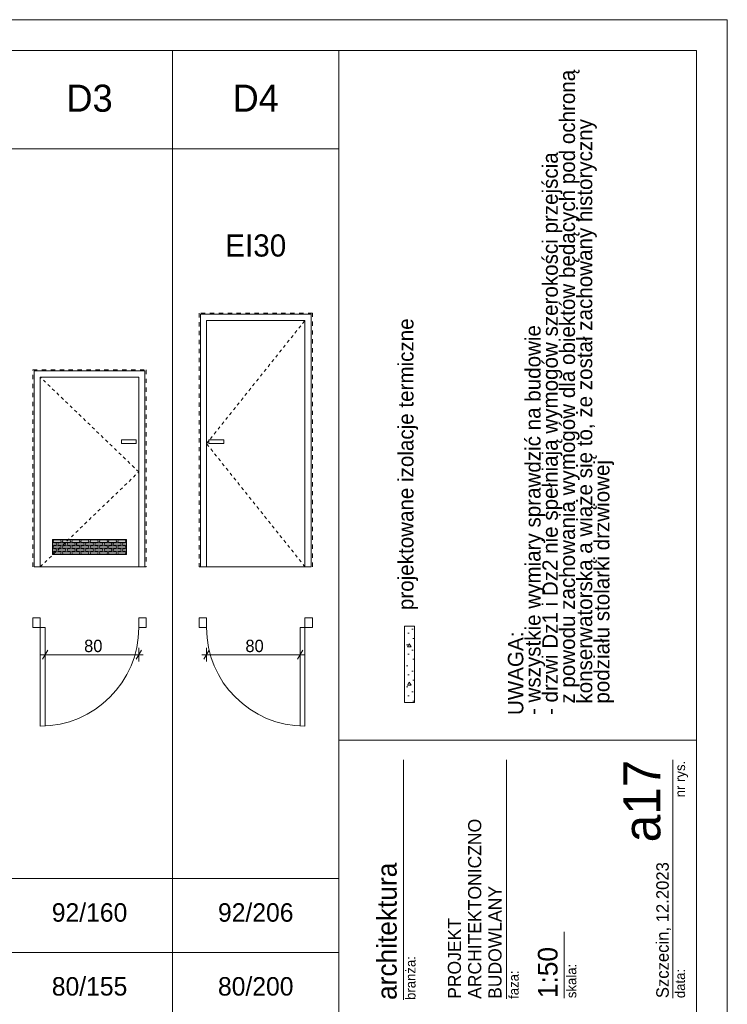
# Model space of a CAD drawing. Extents: x -11111 to 69739, y 5521 to 20371.
# Tile 19 of 19: x 63991 to 69739, y 12374 to 20371. Entities that reach past the tile are written whole.
import ezdxf

# ---------------------------------------------------------------- set-up
doc = ezdxf.new("R2010")
doc.units = 0
doc.header["$MEASUREMENT"] = 0
doc.linetypes.add('Hidden Line', pattern=[50, 25, -25])
doc.linetypes.add('Przerywana copy', pattern=[72.5, 35, -37.5])
for name, color, linetype, lineweight in [('Arch drzwi_Nr_Pióra__21', 7, 'Continuous', 13), ('Arch ocieplenie_Nr_Pióra__21', 7, 'Continuous', 13), ('Arch okna_Nr_Pióra__5', 7, 'Continuous', 13), ('Arch opisy okien_Nr_Pióra__1', 7, 'Continuous', 25), ('Arch opisy_Nr_Pióra__21', 7, 'Continuous', 13), ('Arch opisy_Nr_Pióra__7', 7, 'Continuous', 13), ('ARCH stolarka_Nr_Pióra__21', 7, 'Continuous', 13), ('ARCH stolarka_Nr_Pióra__41', 7, 'Continuous', 9), ('ARCH TABELA_Nr_Pióra__1', 7, 'Continuous', 25), ('ARCH TABELA_Nr_Pióra__21', 7, 'Continuous', 13), ('ARCH TABELA_Nr_Pióra__7', 7, 'Continuous', 13), ('Arch wymiary_Nr_Pióra__21', 7, 'Continuous', 13), ('Arch ŚCIANY ZEW._Nr_Pióra__21', 7, 'Continuous', 13)]:
    doc.layers.add(name, color=color, linetype=linetype, lineweight=lineweight)
doc.layers.add('Arch kolorystyka_Nr_Pióra__102', color=7, linetype='Continuous', lineweight=13, true_color=0xcccccc)
doc.layers.add('Arch ocieplenie', color=7, linetype='Continuous')
doc.layers.add('Arch wymiary', color=7, linetype='Continuous')
doc.styles.add('GENERATED_STYLE_1', font='txt')
doc.styles.add('GENERATED_STYLE_2', font='txt')
doc.styles.add('GENERATED_STYLE_3', font='txt')
doc.styles.add('GENERATED_STYLE_4', font='txt')
doc.styles.add('GENERATED_STYLE_8', font='txt')
doc.dimstyles.new('GENERATED_STYLE__2', dxfattribs={"dimtxt": 100, "dimasz": 57, "dimexe": 0.18, "dimexo": 0, "dimgap": 0.09, "dimtad": 1, "dimtih": 1, "dimtoh": 1, "dimdec": 0, "dimlfac": 0.1, "dimzin": 0, "dimdsep": 46, "dimtxsty": 'GENERATED_STYLE_1', "dimblk": 'ARROWHEAD_2', "dimblk1": 'ARROWHEAD_2', "dimblk2": 'ARROWHEAD_2', "dimcen": 0.09, "dimclrd": 7, "dimclre": 7, "dimclrt": 7, "dimadec": 0, "dimazin": 0, "dimtfac": 1, "dimtdec": 4, "dimtmove": 0, "dimatfit": 3, "dimfxl": 0, "dimtolj": 1, "dimtzin": 0, "dimarcsym": 0})

# ---------------------------------------------------------------- blocks, each defined once
blk = doc.blocks.new('Ściana_9', base_point=(67197.7, 15444.3))
at = {"layer": 'Arch ocieplenie_Nr_Pióra__21', "linetype": 'Continuous'}
h = blk.add_hatch(dxfattribs=at)
h.set_pattern_fill('Structural_Concrete', color=256, style=0, pattern_type=2)
h.set_pattern_definition([(0, (0, 0), (0, 311.7692), [30, -150]), (0, (90, 155.9), (0, 311.7692), [30, -150]), (60, (0, 0), (-270, 155.8846), [30, -150]), (60, (180, 0), (-270, 155.8846), [30, -150]), (120, (30, 0), (270, 155.8846), [30, -150]), (120, (210, 0), (270, 155.8846), [30, -150]), (0, (0, 30), (0, 60), [0, -60, 0, -90.000004]), (45, (30, 30), (-42.42641, 42.42641), [0, -45, 0, -75.000003])])
h.paths.add_polyline_path([(67117.7, 15444.3), (67117.7, 14824.3), (67197.7, 14824.3), (67197.7, 15444.3)], flags=0)
for p, q in [((67117.7, 15444.3), (67117.7, 14824.3)), ((67197.7, 15444.3), (67117.7, 15444.3)), ((67197.7, 14824.3), (67197.7, 15444.3)), ((67117.7, 14824.3), (67197.7, 14824.3))]:
    blk.add_line(p, q, dxfattribs=at)
blk = doc.blocks.new('*D225')
at = {"layer": 'Arch wymiary_Nr_Pióra__21', "linetype": 'Continuous'}
for p, q in [((64161.8, 15213.3), (64198.5, 15213.3)), ((64220.2, 15250.8), (64176.9, 15175.8)), ((64198.5, 15157.1), (64198.5, 15269.6)), ((64198.5, 15213.3), (64958.5, 15213.3)), ((64936.9, 15175.8), (64980.2, 15250.8)), ((64958.5, 15157.1), (64958.5, 15269.6)), ((64958.5, 15213.3), (64995.2, 15213.3))]:
    blk.add_line(p, q, dxfattribs=at)
at = {"layer": 'Arch wymiary_Nr_Pióra__21', "insert": (64514.5, 15233.3), "char_height": 100, "attachment_point": 7, "style": 'GENERATED_STYLE_1'}
blk.add_mtext('{80}', dxfattribs=at)
blk = doc.blocks.new('ARROWHEAD_2')
at = {"color": 0, "linetype": 'Continuous', "lineweight": 0}
for p, q in [((0, 0), (-1, 0)), ((-0.38, -0.66), (0.38, 0.66))]:
    blk.add_line(p, q, dxfattribs=at)
blk = doc.blocks.new('*D228')
at = {"layer": 'Arch wymiary_Nr_Pióra__21', "linetype": 'Continuous'}
for p, q in [((65508.5, 15213.3), (65471.8, 15213.3)), ((65530.2, 15250.8), (65486.9, 15175.8)), ((65508.5, 15269.6), (65508.5, 15157.1)), ((66268.5, 15213.3), (65508.5, 15213.3)), ((66246.9, 15175.8), (66290.2, 15250.8)), ((66268.5, 15269.6), (66268.5, 15157.1)), ((66305.2, 15213.3), (66268.5, 15213.3))]:
    blk.add_line(p, q, dxfattribs=at)
at = {"layer": 'Arch wymiary_Nr_Pióra__21', "insert": (65824.5, 15233.3), "char_height": 100, "attachment_point": 7, "style": 'GENERATED_STYLE_1'}
blk.add_mtext('{80}', dxfattribs=at)

msp = doc.modelspace()

# ---------------------------------------------------------------- hatches: boundary and pattern name
at = {"layer": 'Arch kolorystyka_Nr_Pióra__102', "linetype": 'Continuous'}
msp.add_hatch(color=256, dxfattribs=at).paths.add_polyline_path([(64258.5, 16027.7), (64858.5, 16027.7), (64858.5, 16147.7), (64258.5, 16147.7)], flags=0)

# ---------------------------------------------------------------- linework, layer by layer
at = {"layer": 'Arch drzwi_Nr_Pióra__21', "linetype": 'Continuous'}
for p, q in [((64098.5, 15513.3), (64158.5, 15513.3)), ((64098.5, 15513.3), (64098.5, 15433.3)), ((64158.5, 15513.3), (64158.5, 15433.3)), ((64958.5, 15513.3), (65018.5, 15513.3)), ((64958.5, 15433.3), (64958.5, 15513.3)), ((65018.5, 15433.3), (65018.5, 15513.3)), ((65508.5, 15513.3), (65448.5, 15513.3)), ((65448.5, 15433.3), (65448.5, 15513.3)), ((65508.5, 15433.3), (65508.5, 15513.3)), ((66368.5, 15513.3), (66308.5, 15513.3)), ((66308.5, 15513.3), (66308.5, 15433.3)), ((66368.5, 15513.3), (66368.5, 15433.3)), ((64158.5, 15433.3), (64098.5, 15433.3)), ((64158.5, 15433.3), (64198.5, 15433.3)), ((64158.5, 14633.3), (64158.5, 15433.3)), ((64198.5, 14633.3), (64198.5, 15433.3)), ((65018.5, 15433.3), (64958.5, 15433.3)), ((65448.5, 15433.3), (65508.5, 15433.3)), ((66308.5, 15433.3), (66268.5, 15433.3)), ((66268.5, 14633.3), (66268.5, 15433.3)), ((66308.5, 14633.3), (66308.5, 15433.3)), ((66308.5, 15433.3), (66368.5, 15433.3))]:
    msp.add_line(p, q, dxfattribs=at)
for centre, start, end in [((64158.5, 15433.3), 270, 0), ((66308.5, 15433.3), 180, 270)]:
    msp.add_arc(centre, 800, start, end, dxfattribs=at)
at = {"layer": 'Arch okna_Nr_Pióra__5', "linetype": 'Hidden Line'}
for p, q in [((65508.5, 16927.7), (66308.5, 17927.7)), ((64958.5, 16697.7), (64158.5, 17467.7)), ((66308.5, 15927.7), (65508.5, 16927.7)), ((64158.5, 15927.7), (64958.5, 16697.7))]:
    msp.add_line(p, q, dxfattribs=at)
at = {"layer": 'Arch opisy_Nr_Pióra__21', "linetype": 'Continuous'}
for p, q in [((69489.1, 20120.6), (50339.1, 20120.6)), ((65233.5, 20120.6), (65233.5, 5770.6)), ((66583.5, 14520.6), (66583.5, 20120.6)), ((69489.1, 8676.2), (69489.1, 20120.6)), ((50339.1, 19320.6), (66583.5, 19320.6)), ((50339.1, 13395.6), (66583.5, 13395.6)), ((50339.1, 12795.6), (66583.5, 12795.6))]:
    msp.add_line(p, q, dxfattribs=at)
at = {"layer": 'ARCH stolarka_Nr_Pióra__21', "linetype": 'Continuous'}
for p, q in [((65458.5, 15927.7), (65458.5, 17977.7)), ((65458.5, 17977.7), (66358.5, 17977.7)), ((66308.5, 17927.7), (65508.5, 17927.7)), ((65508.5, 15927.7), (65508.5, 17927.7)), ((66308.5, 17927.7), (66308.5, 15927.7)), ((66358.5, 17977.7), (66358.5, 15927.7)), ((64108.5, 17517.7), (64108.5, 15927.7)), ((65008.5, 17517.7), (64108.5, 17517.7)), ((65008.5, 15927.7), (65008.5, 17517.7)), ((64158.5, 17467.7), (64158.5, 15927.7)), ((64158.5, 17467.7), (64958.5, 17467.7)), ((64958.5, 15927.7), (64958.5, 17467.7)), ((64818.5, 16957.7), (64938.5, 16957.7)), ((64818.5, 16927.7), (64818.5, 16957.7)), ((64938.5, 16957.7), (64938.5, 16927.7)), ((65648.5, 16957.7), (65528.5, 16957.7)), ((65528.5, 16957.7), (65528.5, 16927.7)), ((65648.5, 16927.7), (65648.5, 16957.7)), ((64938.5, 16927.7), (64818.5, 16927.7)), ((65528.5, 16927.7), (65648.5, 16927.7)), ((65008.5, 15927.7), (64108.5, 15927.7)), ((65458.5, 15927.7), (66358.5, 15927.7))]:
    msp.add_line(p, q, dxfattribs=at)
at = {"layer": 'ARCH stolarka_Nr_Pióra__41', "linetype": 'Continuous'}
for p, q in [((64258.5, 16027.7), (64258.5, 16147.7)), ((64258.5, 16147.7), (64858.5, 16147.7)), ((64258.5, 16121.7), (64281, 16121.7)), ((64258.5, 16101.7), (64281, 16101.7)), ((64258.5, 16073.7), (64281, 16073.7)), ((64273.5, 16145.7), (64318.5, 16145.7)), ((64273.5, 16125.7), (64318.5, 16125.7)), ((64273.5, 16097.7), (64318.5, 16097.7)), ((64273.5, 16077.7), (64318.5, 16077.7)), ((64311, 16121.7), (64356, 16121.7)), ((64311, 16101.7), (64356, 16101.7)), ((64311, 16073.7), (64356, 16073.7)), ((64348.5, 16145.7), (64393.5, 16145.7)), ((64348.5, 16125.7), (64393.5, 16125.7)), ((64348.5, 16097.7), (64393.5, 16097.7)), ((64348.5, 16077.7), (64393.5, 16077.7)), ((64386, 16121.7), (64431, 16121.7)), ((64386, 16101.7), (64431, 16101.7)), ((64386, 16073.7), (64431, 16073.7)), ((64423.5, 16145.7), (64468.5, 16145.7)), ((64423.5, 16125.7), (64468.5, 16125.7)), ((64423.5, 16097.7), (64468.5, 16097.7)), ((64423.5, 16077.7), (64468.5, 16077.7)), ((64461, 16121.7), (64506, 16121.7)), ((64461, 16101.7), (64506, 16101.7)), ((64461, 16073.7), (64506, 16073.7)), ((64498.5, 16145.7), (64543.5, 16145.7)), ((64498.5, 16125.7), (64543.5, 16125.7)), ((64498.5, 16097.7), (64543.5, 16097.7)), ((64498.5, 16077.7), (64543.5, 16077.7)), ((64536, 16121.7), (64581, 16121.7)), ((64536, 16101.7), (64581, 16101.7)), ((64536, 16073.7), (64581, 16073.7)), ((64573.5, 16145.7), (64618.5, 16145.7)), ((64573.5, 16125.7), (64618.5, 16125.7)), ((64573.5, 16097.7), (64618.5, 16097.7)), ((64573.5, 16077.7), (64618.5, 16077.7)), ((64611, 16121.7), (64656, 16121.7)), ((64611, 16101.7), (64656, 16101.7)), ((64611, 16073.7), (64656, 16073.7)), ((64648.5, 16145.7), (64693.5, 16145.7)), ((64648.5, 16125.7), (64693.5, 16125.7)), ((64648.5, 16097.7), (64693.5, 16097.7)), ((64648.5, 16077.7), (64693.5, 16077.7)), ((64686, 16121.7), (64731, 16121.7)), ((64686, 16101.7), (64731, 16101.7)), ((64686, 16073.7), (64731, 16073.7)), ((64723.5, 16145.7), (64768.5, 16145.7)), ((64723.5, 16125.7), (64768.5, 16125.7)), ((64723.5, 16097.7), (64768.5, 16097.7)), ((64723.5, 16077.7), (64768.5, 16077.7)), ((64761, 16121.7), (64806, 16121.7)), ((64761, 16101.7), (64806, 16101.7)), ((64761, 16073.7), (64806, 16073.7)), ((64798.5, 16145.7), (64843.5, 16145.7)), ((64798.5, 16125.7), (64843.5, 16125.7)), ((64798.5, 16097.7), (64843.5, 16097.7)), ((64798.5, 16077.7), (64843.5, 16077.7)), ((64836, 16121.7), (64858.5, 16121.7)), ((64836, 16101.7), (64858.5, 16101.7)), ((64836, 16073.7), (64858.5, 16073.7)), ((64858.5, 16147.7), (64858.5, 16027.7)), ((64258.5, 16053.7), (64281, 16053.7)), ((64858.5, 16027.7), (64258.5, 16027.7)), ((64273.5, 16049.7), (64318.5, 16049.7)), ((64273.5, 16029.7), (64318.5, 16029.7)), ((64311, 16053.7), (64356, 16053.7)), ((64348.5, 16049.7), (64393.5, 16049.7)), ((64348.5, 16029.7), (64393.5, 16029.7)), ((64386, 16053.7), (64431, 16053.7)), ((64423.5, 16049.7), (64468.5, 16049.7)), ((64423.5, 16029.7), (64468.5, 16029.7)), ((64461, 16053.7), (64506, 16053.7)), ((64498.5, 16049.7), (64543.5, 16049.7)), ((64498.5, 16029.7), (64543.5, 16029.7)), ((64536, 16053.7), (64581, 16053.7)), ((64573.5, 16049.7), (64618.5, 16049.7)), ((64573.5, 16029.7), (64618.5, 16029.7)), ((64611, 16053.7), (64656, 16053.7)), ((64648.5, 16049.7), (64693.5, 16049.7)), ((64648.5, 16029.7), (64693.5, 16029.7)), ((64686, 16053.7), (64731, 16053.7)), ((64723.5, 16049.7), (64768.5, 16049.7)), ((64723.5, 16029.7), (64768.5, 16029.7)), ((64761, 16053.7), (64806, 16053.7)), ((64798.5, 16049.7), (64843.5, 16049.7)), ((64798.5, 16029.7), (64843.5, 16029.7)), ((64836, 16053.7), (64858.5, 16053.7))]:
    msp.add_line(p, q, dxfattribs=at)
for centre, start, end in [((64273.5, 16135.7), 90, 270), ((64273.5, 16087.7), 90, 270), ((64281, 16111.7), 270, 90), ((64281, 16063.7), 270, 90), ((64311, 16111.7), 90, 270), ((64311, 16063.7), 90, 270), ((64318.5, 16135.7), 270, 90), ((64318.5, 16087.7), 270, 90), ((64348.5, 16135.7), 90, 270), ((64348.5, 16087.7), 90, 270), ((64356, 16111.7), 270, 90), ((64356, 16063.7), 270, 90), ((64386, 16111.7), 90, 270), ((64386, 16063.7), 90, 270), ((64393.5, 16135.7), 270, 90), ((64393.5, 16087.7), 270, 90), ((64423.5, 16135.7), 90, 270), ((64423.5, 16087.7), 90, 270), ((64431, 16111.7), 270, 90), ((64431, 16063.7), 270, 90), ((64461, 16111.7), 90, 270), ((64461, 16063.7), 90, 270), ((64468.5, 16135.7), 270, 90), ((64468.5, 16087.7), 270, 90), ((64498.5, 16135.7), 90, 270), ((64498.5, 16087.7), 90, 270), ((64506, 16111.7), 270, 90), ((64506, 16063.7), 270, 90), ((64536, 16111.7), 90, 270), ((64536, 16063.7), 90, 270), ((64543.5, 16135.7), 270, 90), ((64543.5, 16087.7), 270, 90), ((64573.5, 16135.7), 90, 270), ((64573.5, 16087.7), 90, 270), ((64581, 16111.7), 270, 90), ((64581, 16063.7), 270, 90), ((64611, 16111.7), 90, 270), ((64611, 16063.7), 90, 270), ((64618.5, 16135.7), 270, 90), ((64618.5, 16087.7), 270, 90), ((64648.5, 16135.7), 90, 270), ((64648.5, 16087.7), 90, 270), ((64656, 16111.7), 270, 90), ((64656, 16063.7), 270, 90), ((64686, 16111.7), 90, 270), ((64686, 16063.7), 90, 270), ((64693.5, 16135.7), 270, 90), ((64693.5, 16087.7), 270, 90), ((64723.5, 16135.7), 90, 270), ((64723.5, 16087.7), 90, 270), ((64731, 16111.7), 270, 90), ((64731, 16063.7), 270, 90), ((64761, 16111.7), 90, 270), ((64761, 16063.7), 90, 270), ((64768.5, 16135.7), 270, 90), ((64768.5, 16087.7), 270, 90), ((64798.5, 16135.7), 90, 270), ((64798.5, 16087.7), 90, 270), ((64806, 16111.7), 270, 90), ((64806, 16063.7), 270, 90), ((64836, 16111.7), 90, 270), ((64836, 16063.7), 90, 270), ((64843.5, 16135.7), 270, 90), ((64843.5, 16087.7), 270, 90), ((64273.5, 16039.7), 90, 270), ((64318.5, 16039.7), 270, 90), ((64348.5, 16039.7), 90, 270), ((64393.5, 16039.7), 270, 90), ((64423.5, 16039.7), 90, 270), ((64468.5, 16039.7), 270, 90), ((64498.5, 16039.7), 90, 270), ((64543.5, 16039.7), 270, 90), ((64573.5, 16039.7), 90, 270), ((64618.5, 16039.7), 270, 90), ((64648.5, 16039.7), 90, 270), ((64693.5, 16039.7), 270, 90), ((64723.5, 16039.7), 90, 270), ((64768.5, 16039.7), 270, 90), ((64798.5, 16039.7), 90, 270), ((64843.5, 16039.7), 270, 90)]:
    msp.add_arc(centre, 10, start, end, dxfattribs=at)
at = {"layer": 'ARCH TABELA_Nr_Pióra__21', "linetype": 'Continuous'}
for p, q in [((48839.1, 20370.6), (69739.1, 20370.6)), ((69739.1, 20370.6), (69739.1, 5520.6)), ((66583.5, 5770.6), (66583.5, 14520.6)), ((66583.5, 14520.6), (69489.1, 14520.6)), ((69489.1, 14520.6), (69489.1, 8217.4)), ((67108.1, 12409.4), (67108.1, 14359.1)), ((67946.4, 12418.2), (67946.4, 14359.1)), ((69297.9, 13540.8), (69297.9, 14359.1)), ((69297.9, 12424.1), (69297.9, 13565)), ((68414.7, 12424.1), (68414.7, 12963.9))]:
    msp.add_line(p, q, dxfattribs=at)
at = {"layer": 'Arch ŚCIANY ZEW._Nr_Pióra__21', "linetype": 'Przerywana copy'}
for p, q in [((66368.5, 17987.7), (65448.5, 17987.7)), ((65448.5, 17987.7), (65448.5, 15927.7)), ((66368.5, 15927.7), (66368.5, 17987.7)), ((64098.5, 17527.7), (65018.5, 17527.7)), ((64098.5, 15927.7), (64098.5, 17527.7)), ((65018.5, 17527.7), (65018.5, 15927.7)), ((65018.5, 15927.7), (64098.5, 15927.7)), ((65448.5, 15927.7), (66368.5, 15927.7))]:
    msp.add_line(p, q, dxfattribs=at)

# ---------------------------------------------------------------- block references
at = {"layer": 'Arch ocieplenie'}
msp.add_blockref('Ściana_9', (67197.7, 15444.3), dxfattribs=at)

# ---------------------------------------------------------------- texts
at = {"layer": 'Arch opisy okien_Nr_Pióra__1', "linetype": 'Continuous', "attachment_point": 2}
for s, insert, char_height, style in [('{D3}', (64558.5, 19843.2), 220, 'GENERATED_STYLE_3'), ('{D4}', (65908.5, 19843.2), 220, 'GENERATED_STYLE_3'), ('{EI30}', (65908.5, 18626.8), 180, 'GENERATED_STYLE_3'), ('{92/160}', (64558.5, 13194.9), 150, 'GENERATED_STYLE_2'), ('{92/206}', (65908.5, 13194.9), 150, 'GENERATED_STYLE_2'), ('{80/155}', (64558.5, 12594.9), 150, 'GENERATED_STYLE_2'), ('{80/200}', (65908.5, 12594.9), 150, 'GENERATED_STYLE_2')]:
    msp.add_mtext(s, dxfattribs=dict(at, insert=insert, char_height=char_height, style=style))
at = {"layer": 'Arch opisy_Nr_Pióra__7', "linetype": 'Continuous', "insert": (67957.1, 14723.1), "char_height": 125, "width": 5051.218, "attachment_point": 1, "rotation": 90, "line_spacing_factor": 0.6714, "style": 'GENERATED_STYLE_8'}
msp.add_mtext('{UWAGA:\\P- wszystkie wymiary sprawdzić na budowie\\P- drzwi Dz1 i Dz2 nie spełniają wymogów szerokości przejścia \\P  z powodu zachowania wymogów dla obiektów będących pod ochroną  \\P  konserwatorską a wiąże się to, że został zachowany historyczny \\P  podziału stolarki drzwiowej}', dxfattribs=at)
at = {"layer": 'Arch opisy_Nr_Pióra__7', "linetype": 'Continuous', "insert": (67064.7, 15575.7), "char_height": 125, "attachment_point": 1, "rotation": 90, "style": 'GENERATED_STYLE_8'}
msp.add_mtext('{projektowane izolacje termiczne}', dxfattribs=at)
at = {"layer": 'ARCH TABELA_Nr_Pióra__1', "linetype": 'Continuous', "insert": (67469, 12418.2), "char_height": 106.42, "attachment_point": 1, "rotation": 90, "line_spacing_factor": 0.9285, "style": 'GENERATED_STYLE_4'}
msp.add_mtext('{PROJEKT \\PARCHITEKTONICZNO\\PBUDOWLANY}', dxfattribs=at)
at = {"layer": 'ARCH TABELA_Nr_Pióra__7', "linetype": 'Continuous', "rotation": 90, "style": 'GENERATED_STYLE_4'}
for s, insert, char_height, attachment_point in [('{a17}', (68895, 14359.1), 300, 3), ('{nr rys.}', (69316.1, 14055.1), 79.79, 1), ('{architektura}', (66893.8, 12409.4), 159.58, 1), ('{Szczecin, 12.2023}', (69162.2, 12424.1), 101.064, 1), ('{branża:}', (67126.4, 12409.4), 79.79, 1), ('{1:50}', (68200.4, 12424.1), 159.58, 1), ('{faza:}', (67964.6, 12418.2), 79.79, 1), ('{skala:}', (68432.9, 12424.1), 79.79, 1), ('{data:}', (69316.1, 12424.1), 79.79, 1)]:
    msp.add_mtext(s, dxfattribs=dict(at, insert=insert, char_height=char_height, attachment_point=attachment_point))

# ---------------------------------------------------------------- dimensions: what is measured, and where the dimension line sits
at = {"layer": 'Arch wymiary', "linetype": 'Continuous'}
dim = msp.add_linear_dim(base=(64198.5, 15213.3), p1=(64198.5, 15433.3), p2=(64958.5, 15433.3), text='80', dimstyle='GENERATED_STYLE__2', dxfattribs=at)
dim.commit()
dim.dimension.update_dxf_attribs({"geometry": '*D225', "text_midpoint": (64590.4, 15283.3)})
dim = msp.add_linear_dim(base=(66268.5, 15213.3), p1=(66268.5, 15433.3), p2=(65508.5, 15433.3), angle=180, text='80', dimstyle='GENERATED_STYLE__2', dxfattribs=at)
dim.commit()
dim.dimension.update_dxf_attribs({"geometry": '*D228', "text_midpoint": (65900.4, 15283.3)})

doc.saveas('drawing.dxf')
